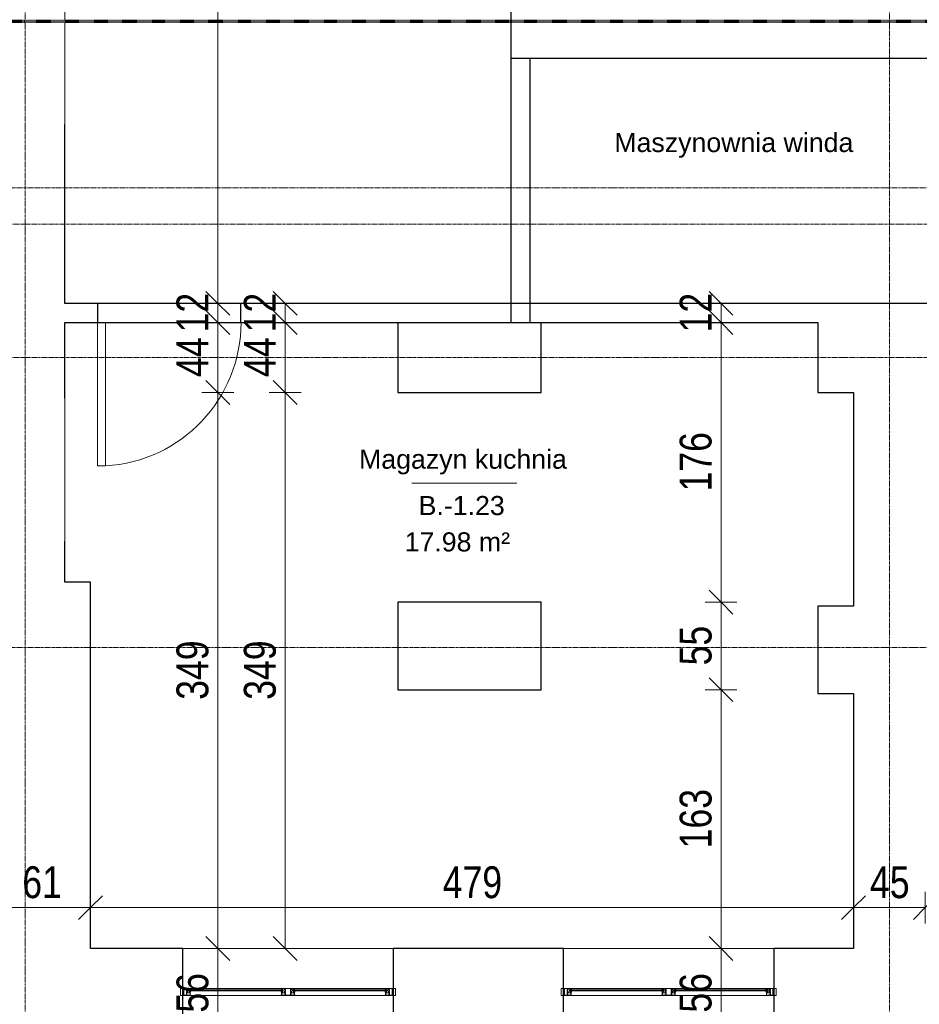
# Model space of a CAD drawing. Header units: millimetres. Extents: x -56641 to 6003, y -24465 to 16563.
# Tile 47 of 79: x -29867 to -24221, y -13434 to -7254. Entities that reach past the tile are written whole.
import ezdxf

# ---------------------------------------------------------------- set-up
doc = ezdxf.new("R2010")
doc.units = ezdxf.units.MM
doc.linetypes.add('Kreska', pattern=[6.35, 3.175, -3.175])
doc.linetypes.add('Linia siatki', pattern=[22.225, 12.7, -3.175, 3.175, -3.175])
for name, color, linetype, lineweight in [('A-ANNO-DIMS', 7, 'Continuous', 5), ('A-ANNO-DIMS-100', 7, 'Continuous', 5), ('A-AREA-IDEN', 7, 'Continuous', 5), ('A-DETL-GENF', 7, 'Continuous', 5), ('A-DOOR', 7, 'Continuous', 5), ('A-GLAZ', 7, 'Continuous', 5), ('A-WALL', 7, 'Continuous', 5), ('G-ANNO-SYMB', 7, 'Continuous', 5), ('G-IMPT', 7, 'Continuous', 5), ('S-GRID', 7, 'Continuous', 5)]:
    doc.layers.add(name, color=color, linetype=linetype, lineweight=lineweight)
doc.styles.add('Arial_2', font='arial.ttf', dxfattribs={"width": 0.8, "height": 200})
doc.styles.add('Arial_3', font='arial.ttf', dxfattribs={"height": 120})
doc.dimstyles.new('REVIT_standard', dxfattribs={"dimscale": 304.8, "dimtxt": 204.05188, "dimasz": 0.492126, "dimexe": 0.328084, "dimexo": 0.0625, "dimgap": 0, "dimtad": 1, "dimdec": 0, "dimlfac": 0.1, "dimzin": 0, "dimdsep": 46, "dimtxsty": 'Arial_2', "dimblk1": 'OBLIQUE', "dimblk2": 'OBLIQUE', "dimsah": 1, "dimcen": 0.09, "dimazin": 0, "dimtfac": 1, "dimtdec": 4, "dimtix": 1, "dimtmove": 0, "dimatfit": 3, "dimfxl": 0.328084, "dimfxlon": 1, "dimtvp": 1, "dimtolj": 1, "dimtzin": 0, "dimarcsym": 2})

# ---------------------------------------------------------------- blocks, each defined once
blk = doc.blocks.new('Aluprof_MB-45_I_Alu_Window-FIX-4-panel_ENG_R-00495 - 1230 x 1486-1784574-RZUT PIWNICY')
at = {"layer": 'A-DETL-GENF'}
for p, q in [((-43.5, 30), (-610, 30)), ((-610, 21), (-43.5, 21)), ((-610, 15), (-43.5, 15)), ((610, 30), (43.5, 30)), ((43.5, 21), (610, 21)), ((43.5, 15), (610, 15)), ((-38.7, -15), (-613.3, -15)), ((613.2, -15), (11.1, -15))]:
    blk.add_line(p, q, dxfattribs=at)
at = {"layer": 'A-GLAZ', "color": 55, "true_color": 0xafaf3c}
for p, q in [((-675, 30), (-660, 30)), ((-675, -15), (-675, 30)), ((-660, 30), (-660, -15)), ((675, 30), (660, 30)), ((660, 30), (660, -15)), ((675, -15), (675, 30)), ((-660, -15), (-675, -15)), ((660, -15), (675, -15))]:
    blk.add_line(p, q, dxfattribs=at)
at = {"layer": 'G-IMPT'}
for p, q in [((-622.7, 15), (-622.4, 15)), ((-613.2, 11.4), (-615.1, 11.4)), ((-613, 6.6), (-612.9, 8.3)), ((-611.9, 6.4), (-612.8, 6.4)), ((-612.6, 12.3), (-612.7, 11.8)), ((-612.4, 15), (-610.9, 15)), ((-609.9, 13.3), (-611.1, 7.1)), ((-43.6, 13.3), (-42.4, 7.1)), ((-41.1, 15), (-42.6, 15)), ((-41.6, 6.4), (-40.7, 6.4)), ((-40.9, 12.3), (-40.8, 11.8)), ((-40.5, 6.6), (-40.6, 8.3)), ((-40.3, 11.4), (-38.4, 11.4)), ((-30.8, 15), (-31.1, 15)), ((30.8, 15), (31.1, 15)), ((40.3, 11.4), (38.4, 11.4)), ((40.5, 6.6), (40.6, 8.3)), ((41.6, 6.4), (40.7, 6.4)), ((40.9, 12.3), (40.8, 11.8)), ((41.1, 15), (42.6, 15)), ((43.6, 13.3), (42.4, 7.1)), ((609.9, 13.3), (611.1, 7.1)), ((612.4, 15), (610.9, 15)), ((611.9, 6.4), (612.8, 6.4)), ((612.6, 12.3), (612.7, 11.8)), ((613, 6.6), (612.9, 8.3)), ((613.2, 11.4), (615.1, 11.4)), ((622.7, 15), (622.4, 15))]:
    blk.add_line(p, q, dxfattribs=at)
at = {"layer": 'G-IMPT', "flags": 128}
for points in [[(-610, 29.5), (-610.5, 30), (-660, 30), (-660, 26.4), (-658.5, 26), (-658, 26), (-658, 28), (-655, 28), (-655, 18.3), (-654.8, 18.1), (-655, 17.9), (-655, 10), (-658, 10), (-658, 12), (-658.5, 12), (-660, 11.6), (-660, 3.4), (-658.5, 3), (-658, 3), (-658, 5), (-655, 5), (-655, -3.8), (-654.8, -4), (-655, -4.2), (-655, -13), (-658, -13), (-658, -11), (-658.5, -11), (-660, -11.4), (-660, -15), (-631, -15), (-631, -11.4), (-632.5, -11), (-633, -11), (-633, -13), (-636, -13), (-636, -4.2), (-636.2, -4), (-636, -3.8), (-636, 5), (-633, 5), (-633, 3), (-632.5, 3), (-631, 3.4), (-631, 14.1), (-631.2, 14.3), (-632, 14.3), (-632.2, 14.1), (-632.2, 12.8), (-636, 12.8), (-636, 17.9), (-636.2, 18.1), (-636, 18.3), (-636, 23.3), (-632.2, 23.3), (-632.2, 22), (-632, 21.8), (-631.2, 21.8), (-631, 22), (-631, 24.5), (-631.2, 24.7), (-634.5, 24.7), (-634.5, 26), (-636, 26), (-636, 28.4), (-620, 28.4), (-620, 26), (-621.5, 26), (-621.5, 25), (-618, 25), (-617, 26), (-618.5, 26), (-618.5, 28.5), (-611.5, 28.5), (-611.5, 26), (-613, 26), (-612, 25), (-610, 25)], [(-637.6, 11.8), (-637.1, 11.3), (-632.5, 11.3), (-632.5, 6.5), (-637.1, 6.5), (-637.6, 6), (-637.6, -13.4), (-653.4, -13.4), (-653.4, 6), (-653.9, 6.5), (-658.5, 6.5), (-658.5, 8.5), (-653.9, 8.5), (-653.4, 9), (-653.4, 28.4), (-637.6, 28.4)], [(-633.2, -10.8), (-633.3, -11.2), (-633.9, -11.4), (-635, -10.7), (-634.7, -9.8), (-629.8, -9.8), (-629.8, -13.1), (-629.3, -13.6), (-615.4, -13.6), (-614.4, -12.6), (-614.4, 1.3), (-614.9, 1.8), (-632.2, 1.8), (-635.1, 1.8), (-635.5, 2.7), (-633.6, 4.5), (-633.2, 4.4), (-633.2, 2.8), (-631, 2.8), (-614.8, 2.8), (-614.3, 3.3), (-614.3, 5.5), (-615.5, 5.5), (-620.6, 7.4), (-621, 7.9), (-620.9, 8.3), (-620.2, 8.5), (-615.3, 6.7), (-614.5, 6.7), (-614.8, 8.5), (-613.5, 8.5), (-613, 8), (-613, -14.7), (-613.3, -15), (-631, -15), (-631, -10.8)], [(-616.3, 21.1), (-617.9, 21.1), (-618.7, 21), (-620, 21), (-620.3, 21.3), (-620, 24.7), (-619.7, 25), (-610.3, 25), (-610, 24.7), (-609.7, 21.3), (-610, 21), (-611.3, 21), (-612.1, 21.1), (-613.7, 21.1), (-614.4, 21), (-615.6, 21)], [(-37.2, 21.1), (-35.6, 21.1), (-34.8, 21), (-33.5, 21), (-33.2, 21.3), (-33.5, 24.7), (-33.8, 25), (-43.2, 25), (-43.5, 24.7), (-43.8, 21.3), (-43.5, 21), (-42.2, 21), (-41.4, 21.1), (-39.8, 21.1), (-39.1, 21), (-37.9, 21)], [(43, 30), (43.5, 29.5), (43.5, 25), (41.5, 25), (40.5, 26), (42, 26), (42, 28.5), (35, 28.5), (35, 26), (36.5, 26), (35.5, 25), (32, 25), (32, 26), (33.5, 26), (33.5, 28.2), (17.5, 28.2), (17.5, 26), (19, 26), (19, 24.7), (22.3, 24.7), (22.5, 24.5), (22.5, 22), (22.3, 21.8), (21.5, 21.8), (21.3, 22), (21.3, 23.3), (17.4, 23.3), (17.4, 18.3), (17.2, 18.1), (17.4, 17.9), (17.4, 12.8), (21.3, 12.8), (21.3, 14.1), (21.5, 14.3), (22.3, 14.3), (22.5, 14.1), (22.5, 3.4), (21, 3), (20.5, 3), (20.5, 5), (17.5, 5), (17.5, -3.8), (17.3, -4), (17.5, -4.2), (17.5, -13), (20.5, -13), (20.5, -11), (21, -11), (22.5, -11.4), (22.5, -15), (-22.5, -15), (-22.5, -11.4), (-21, -11), (-20.5, -11), (-20.5, -13), (-17.5, -13), (-17.5, -4.2), (-17.3, -4), (-17.5, -3.8), (-17.5, 5), (-20.5, 5), (-20.5, 3), (-21, 3), (-22.5, 3.4), (-22.5, 14.1), (-22.3, 14.3), (-21.5, 14.3), (-21.3, 14.1), (-21.3, 12.8), (-17.4, 12.8), (-17.4, 17.9), (-17.2, 18.1), (-17.4, 18.3), (-17.4, 23.3), (-21.3, 23.3), (-21.3, 22), (-21.5, 21.8), (-22.3, 21.8), (-22.5, 22), (-22.5, 24.5), (-22.3, 24.7), (-19, 24.7), (-19, 26), (-17.5, 26), (-17.5, 28.4), (-33.5, 28.4), (-33.5, 26), (-32, 26), (-32, 25), (-35.5, 25), (-36.5, 26), (-35, 26), (-35, 28.5), (-42, 28.5), (-42, 26), (-40.5, 26), (-41.5, 25), (-43.5, 25), (-43.5, 29.5), (-43, 30)], [(-20.3, -10.8), (-20.2, -11.2), (-19.6, -11.4), (-18.5, -10.7), (-18.8, -9.8), (-23.7, -9.8), (-23.7, -13.1), (-24.2, -13.6), (-38.1, -13.6), (-39.1, -12.6), (-39.1, 1.3), (-38.6, 1.8), (-21.3, 1.8), (-18.4, 1.8), (-18, 2.7), (-19.9, 4.5), (-20.3, 4.4), (-20.3, 2.8), (-22.5, 2.8), (-38.7, 2.8), (-39.2, 3.3), (-39.2, 5.5), (-38, 5.5), (-32.9, 7.4), (-32.5, 7.9), (-32.6, 8.3), (-33.3, 8.5), (-38.2, 6.7), (-39, 6.7), (-38.7, 8.5), (-40, 8.5), (-40.5, 8), (-40.5, -14.7), (-40.3, -15), (-22.5, -15), (-22.5, -10.8)], [(-15.7, 28.2), (15.7, 28.2), (15.7, 11.5), (16.2, 11), (20.7, 11), (20.7, 6.8), (16.2, 6.8), (15.7, 6.3), (15.7, -13.2), (-15.7, -13.2), (-15.7, 6.3), (-16.2, 6.8), (-20.7, 6.8), (-20.7, 11), (-16.2, 11), (-15.7, 11.5)], [(20.3, -10.8), (20.2, -11.2), (19.6, -11.4), (18.5, -10.7), (18.8, -9.8), (23.7, -9.8), (23.7, -13.1), (24.2, -13.6), (38.1, -13.6), (39.1, -12.6), (39.1, 1.3), (38.6, 1.8), (21.3, 1.8), (18.4, 1.8), (18, 2.7), (19.9, 4.5), (20.3, 4.4), (20.3, 2.8), (22.5, 2.8), (38.7, 2.8), (39.2, 3.3), (39.2, 5.5), (38, 5.5), (32.9, 7.4), (32.5, 7.9), (32.6, 8.3), (33.3, 8.5), (38.2, 6.7), (39, 6.7), (38.7, 8.5), (40, 8.5), (40.5, 8), (40.5, -14.7), (40.2, -15), (22.5, -15), (22.5, -10.8)], [(37.2, 21.1), (35.6, 21.1), (34.8, 21), (33.5, 21), (33.2, 21.3), (33.5, 24.7), (33.8, 25), (43.2, 25), (43.5, 24.7), (43.8, 21.3), (43.5, 21), (42.2, 21), (41.4, 21.1), (39.8, 21.1), (39.1, 21), (37.9, 21)], [(616.3, 21.1), (617.9, 21.1), (618.7, 21), (620, 21), (620.3, 21.3), (620, 24.7), (619.7, 25), (610.3, 25), (610, 24.7), (609.7, 21.3), (610, 21), (611.3, 21), (612.1, 21.1), (613.7, 21.1), (614.4, 21), (615.6, 21)], [(610, 29.5), (610.5, 30), (660, 30), (660, 26.4), (658.5, 26), (658, 26), (658, 28), (655, 28), (655, 18.3), (654.8, 18.1), (655, 17.9), (655, 10), (658, 10), (658, 12), (658.5, 12), (660, 11.6), (660, 3.4), (658.5, 3), (658, 3), (658, 5), (655, 5), (655, -3.8), (654.8, -4), (655, -4.2), (655, -13), (658, -13), (658, -11), (658.5, -11), (660, -11.4), (660, -15), (631, -15), (631, -11.4), (632.5, -11), (633, -11), (633, -13), (636, -13), (636, -4.2), (636.2, -4), (636, -3.8), (636, 5), (633, 5), (633, 3), (632.5, 3), (631, 3.4), (631, 14.1), (631.2, 14.3), (632, 14.3), (632.2, 14.1), (632.2, 12.8), (636, 12.8), (636, 17.9), (636.2, 18.1), (636, 18.3), (636, 23.3), (632.2, 23.3), (632.2, 22), (632, 21.8), (631.2, 21.8), (631, 22), (631, 24.5), (631.2, 24.7), (634.5, 24.7), (634.5, 26), (636, 26), (636, 28.4), (620, 28.4), (620, 26), (621.5, 26), (621.5, 25), (618, 25), (617, 26), (618.5, 26), (618.5, 28.5), (611.5, 28.5), (611.5, 26), (613, 26), (612, 25), (610, 25)], [(633.2, -10.8), (633.3, -11.2), (633.9, -11.4), (635, -10.7), (634.7, -9.8), (629.8, -9.8), (629.8, -13.1), (629.3, -13.6), (615.4, -13.6), (614.4, -12.6), (614.4, 1.3), (614.9, 1.8), (632.2, 1.8), (635.1, 1.8), (635.5, 2.7), (633.6, 4.5), (633.2, 4.4), (633.2, 2.8), (631, 2.8), (614.8, 2.8), (614.3, 3.3), (614.3, 5.5), (615.5, 5.5), (620.6, 7.4), (621, 7.9), (620.9, 8.3), (620.2, 8.5), (615.3, 6.7), (614.5, 6.7), (614.8, 8.5), (613.5, 8.5), (613, 8), (613, -14.7), (613.2, -15), (631, -15), (631, -10.8)], [(637.6, 11.8), (637.1, 11.3), (632.5, 11.3), (632.5, 6.5), (637.1, 6.5), (637.6, 6), (637.6, -13.4), (653.4, -13.4), (653.4, 6), (653.9, 6.5), (658.5, 6.5), (658.5, 8.5), (653.9, 8.5), (653.4, 9), (653.4, 28.4), (637.6, 28.4)]]:
    blk.add_lwpolyline(points, close=True, dxfattribs=at)
for points in [[(-564, 21), (-624, 21), (-624, 15), (-564, 15)], [(-617, 25), (-617, 26), (-617.5, 26), (-617.5, 26.5), (-617.3, 26.9), (-616.5, 28), (-613.5, 28), (-612.7, 26.9), (-612.5, 26.5), (-612.5, 26), (-613, 26), (-613, 25)], [(-613.1, 8.5), (-615.2, 8.5), (-615.4, 7.7)], [(-89.5, 21), (-29.5, 21), (-29.5, 15), (-89.5, 15)], [(-36.5, 25), (-36.5, 26), (-36, 26), (-36, 26.5), (-36.2, 26.9), (-37, 28), (-40, 28), (-40.8, 26.9), (-41, 26.5), (-41, 26), (-40.5, 26), (-40.5, 25)], [(-40.4, 8.5), (-38.3, 8.5), (-38.1, 7.7)], [(89.5, 21), (29.5, 21), (29.5, 15), (89.5, 15)], [(36.5, 25), (36.5, 26), (36, 26), (36, 26.5), (36.2, 26.9), (37, 28), (40, 28), (40.8, 26.9), (41, 26.5), (41, 26), (40.5, 26), (40.5, 25)], [(40.4, 8.5), (38.3, 8.5), (38.1, 7.7)], [(564, 21), (624, 21), (624, 15), (564, 15)], [(617, 25), (617, 26), (617.5, 26), (617.5, 26.5), (617.3, 26.9), (616.5, 28), (613.5, 28), (612.7, 26.9), (612.5, 26.5), (612.5, 26), (613, 26), (613, 25)], [(613.1, 8.5), (615.2, 8.5), (615.4, 7.7)]]:
    blk.add_lwpolyline(points, dxfattribs=at)
at = {"layer": 'G-IMPT'}
for centre in [(-615, 26.3), (-38.5, 26.3), (38.5, 26.3), (615, 26.3)]:
    blk.add_circle(centre, 1, dxfattribs=at)
for centre, radius, start, end in [((-622.8, 14.2), 0.82, 88.33093, 254.19358), ((-626.2, 3), 10.9, 24.19058, 72.93094), ((-623, 7.9), 7.1, 38.40868, 84.72539), ((-617, 12.7), 0.57, 216.65409, 311.4905), ((-612.3, 10.2), 4.82, 91.8339, 154.52196), ((-615.9, 7.8), 0.5, 224.78238, 345), ((-612.3, 11), 3.53, 72.08194, 164.27363), ((-615.1, 12), 0.606, 180.93869, 274.75771), ((-613.4, 12), 0.711, 284.27239, 341.44843), ((-613.1, 8.3), 0.2, 355, 90), ((-612.8, 6.6), 0.2, 175, 270), ((-611.2, 12), 1.38, 95.87146, 168.09123), ((-611.9, 7.2), 0.8, 270, 355.72082), ((-611.4, 13.9), 0.492, 278.45107, 68.44385), ((-611, 13.8), 1.19, 335.9195, 86.10212), ((-42.5, 13.8), 1.19, 93.89788, 204.0805), ((-42.1, 13.9), 0.492, 111.55615, 261.54893), ((-41.6, 7.2), 0.8, 184.27918, 270), ((-41.2, 11), 3.53, 15.72637, 107.91806), ((-42.3, 12), 1.38, 11.90877, 84.12854), ((-41.2, 10.2), 4.82, 25.47804, 88.1661), ((-40.1, 12), 0.711, 198.55157, 255.72761), ((-40.7, 6.6), 0.2, 270, 5), ((-40.4, 8.3), 0.2, 90, 185), ((-38.4, 12), 0.606, 265.24229, 359.06131), ((-37.6, 7.8), 0.5, 195, 315.21762), ((-27.3, 3), 10.9, 107.06906, 155.80942), ((-36.5, 12.7), 0.57, 228.5095, 323.34591), ((-30.5, 7.9), 7.1, 95.27461, 141.59132), ((-30.7, 14.2), 0.82, 285.80642, 91.66907), ((30.7, 14.2), 0.82, 88.33093, 254.19358), ((27.3, 3), 10.9, 24.19058, 72.93094), ((30.5, 7.9), 7.1, 38.40868, 84.72539), ((36.5, 12.7), 0.57, 216.65409, 311.4905), ((41.2, 10.2), 4.82, 91.8339, 154.52196), ((37.6, 7.8), 0.5, 224.78238, 345), ((41.2, 11), 3.53, 72.08194, 164.27363), ((38.4, 12), 0.606, 180.93869, 274.75771), ((40.1, 12), 0.711, 284.27239, 341.44843), ((40.4, 8.3), 0.2, 355, 90), ((40.7, 6.6), 0.2, 175, 270), ((42.3, 12), 1.38, 95.87146, 168.09123), ((41.6, 7.2), 0.8, 270, 355.72082), ((42.1, 13.9), 0.492, 278.45107, 68.44385), ((42.5, 13.8), 1.19, 335.9195, 86.10212), ((611, 13.8), 1.19, 93.89788, 204.0805), ((611.4, 13.9), 0.492, 111.55615, 261.54893), ((611.9, 7.2), 0.8, 184.27918, 270), ((612.3, 11), 3.53, 15.72637, 107.91806), ((611.2, 12), 1.38, 11.90877, 84.12854), ((612.3, 10.2), 4.82, 25.47804, 88.1661), ((613.4, 12), 0.711, 198.55157, 255.72761), ((612.8, 6.6), 0.2, 270, 5), ((613.1, 8.3), 0.2, 90, 185), ((615.1, 12), 0.606, 265.24229, 359.06131), ((615.9, 7.8), 0.5, 195, 315.21762), ((626.2, 3), 10.9, 107.06906, 155.80942), ((617, 12.7), 0.57, 228.5095, 323.34591), ((623, 7.9), 7.1, 95.27461, 141.59132), ((622.8, 14.2), 0.82, 285.80642, 91.66907)]:
    blk.add_arc(centre, radius, start, end, dxfattribs=at)
blk = doc.blocks.new('DIMBLOCK30-RZUT PIWNICY')
at = {"layer": 'A-ANNO-DIMS-100', "color": 250, "true_color": 0x303030, "transparency": 16777216}
for p, q in [((-30033.4, -12827.6), (-30033.4, -12727.6)), ((-29423.4, -12827.6), (-29423.4, -12727.6)), ((-30033.4, -12827.6), (-29958.4, -12752.6)), ((-29423.4, -12827.6), (-29348.4, -12752.6)), ((-30033.4, -12827.6), (-30108.4, -12902.6)), ((-30033.4, -12827.6), (-29423.4, -12827.6)), ((-30033.4, -12827.6), (-30033.4, -12927.6)), ((-29423.4, -12827.6), (-29498.4, -12902.6)), ((-29423.4, -12827.6), (-29423.4, -12927.6))]:
    blk.add_line(p, q, dxfattribs=at)
at = {"layer": 'A-ANNO-DIMS-100', "color": 0, "transparency": 16777216, "insert": (-29850.8, -12568), "char_height": 200, "width": 293.835, "attachment_point": 1, "line_spacing_factor": 0.941778, "style": 'Arial_2'}
blk.add_mtext('61', dxfattribs=at)
blk = doc.blocks.new('_Oblique')
at = {"color": 0, "linetype": 'ByBlock', "lineweight": -2}
blk.add_line((-0.5, -0.5), (0.5, 0.5), dxfattribs=at)
blk = doc.blocks.new('DIMBLOCK31-RZUT PIWNICY')
at = {"layer": 'A-ANNO-DIMS-100', "color": 250, "true_color": 0x303030, "transparency": 16777216}
for p, q in [((-29423.4, -12827.6), (-29423.4, -12727.6)), ((-24633.4, -12827.6), (-24633.4, -12727.6)), ((-29423.4, -12827.6), (-29348.4, -12752.6)), ((-24633.4, -12827.6), (-24558.4, -12752.6)), ((-29423.4, -12827.6), (-29498.4, -12902.6)), ((-29423.4, -12827.6), (-24633.4, -12827.6)), ((-29423.4, -12827.6), (-29423.4, -12927.6)), ((-24633.4, -12827.6), (-24708.4, -12902.6)), ((-24633.4, -12827.6), (-24633.4, -12927.6))]:
    blk.add_line(p, q, dxfattribs=at)
at = {"layer": 'A-ANNO-DIMS-100', "color": 0, "transparency": 16777216, "insert": (-27212.1, -12568), "char_height": 200, "width": 440.752, "attachment_point": 1, "line_spacing_factor": 0.941778, "style": 'Arial_2'}
blk.add_mtext('479', dxfattribs=at)
blk = doc.blocks.new('DIMBLOCK32-RZUT PIWNICY')
at = {"layer": 'A-ANNO-DIMS-100', "color": 250, "true_color": 0x303030, "transparency": 16777216}
for p, q in [((-24633.4, -12827.6), (-24633.4, -12727.6)), ((-24183.4, -12827.6), (-24183.4, -12727.6)), ((-24633.4, -12827.6), (-24558.4, -12752.6)), ((-24183.4, -12827.6), (-24108.4, -12752.6)), ((-24633.4, -12827.6), (-24708.4, -12902.6)), ((-24633.4, -12827.6), (-24183.4, -12827.6)), ((-24633.4, -12827.6), (-24633.4, -12927.6)), ((-24183.4, -12827.6), (-24258.4, -12902.6)), ((-24183.4, -12827.6), (-24183.4, -12927.6))]:
    blk.add_line(p, q, dxfattribs=at)
at = {"layer": 'A-ANNO-DIMS-100', "color": 0, "transparency": 16777216, "insert": (-24530.8, -12568), "char_height": 200, "width": 293.835, "attachment_point": 1, "line_spacing_factor": 0.941778, "style": 'Arial_2'}
blk.add_mtext('45', dxfattribs=at)
blk = doc.blocks.new('DIMBLOCK50-RZUT PIWNICY')
at = {"layer": 'A-ANNO-DIMS-100', "color": 250, "true_color": 0x303030, "transparency": 16777216}
for p, q in [((-28623.5, -3864.4), (-28698.5, -3789.4)), ((-28623.5, -3864.4), (-28723.5, -3864.4)), ((-28623.5, -3864.4), (-28623.5, -9034.4)), ((-28623.5, -3864.4), (-28548.5, -3939.4)), ((-28623.5, -3864.4), (-28523.5, -3864.4)), ((-28623.5, -9034.4), (-28698.5, -8959.4)), ((-28623.5, -9034.4), (-28723.5, -9034.4)), ((-28623.5, -9034.4), (-28548.5, -9109.4)), ((-28623.5, -9034.4), (-28523.5, -9034.4))]:
    blk.add_line(p, q, dxfattribs=at)
at = {"layer": 'A-ANNO-DIMS-100', "color": 0, "transparency": 16777216, "insert": (-28883.1, -6633.1), "char_height": 200, "width": 440.752, "attachment_point": 1, "rotation": 90, "line_spacing_factor": 0.941778, "style": 'Arial_2'}
blk.add_mtext('517', dxfattribs=at)
blk = doc.blocks.new('DIMBLOCK51-RZUT PIWNICY')
at = {"layer": 'A-ANNO-DIMS-100', "color": 250, "true_color": 0x303030, "transparency": 16777216}
for p, q in [((-28623.5, -9034.4), (-28698.5, -8959.4)), ((-28623.5, -9034.4), (-28723.5, -9034.4)), ((-28623.5, -9154.4), (-28698.5, -9079.4)), ((-28623.5, -9034.4), (-28623.5, -9154.4)), ((-28623.5, -9034.4), (-28548.5, -9109.4)), ((-28623.5, -9034.4), (-28523.5, -9034.4)), ((-28623.5, -9154.4), (-28723.5, -9154.4)), ((-28623.5, -9154.4), (-28548.5, -9229.4)), ((-28623.5, -9154.4), (-28523.5, -9154.4))]:
    blk.add_line(p, q, dxfattribs=at)
at = {"layer": 'A-ANNO-DIMS-100', "color": 0, "transparency": 16777216, "insert": (-28883.1, -9216.8), "char_height": 200, "width": 293.835, "attachment_point": 1, "rotation": 90, "line_spacing_factor": 0.941778, "style": 'Arial_2'}
blk.add_mtext('12', dxfattribs=at)
blk = doc.blocks.new('DIMBLOCK52-RZUT PIWNICY')
at = {"layer": 'A-ANNO-DIMS-100', "color": 250, "true_color": 0x303030, "transparency": 16777216}
for p, q in [((-28623.5, -9154.4), (-28698.5, -9079.4)), ((-28623.5, -9154.4), (-28723.5, -9154.4)), ((-28623.5, -9154.4), (-28623.5, -9594.4)), ((-28623.5, -9154.4), (-28548.5, -9229.4)), ((-28623.5, -9154.4), (-28523.5, -9154.4)), ((-28623.5, -9594.4), (-28698.5, -9519.4)), ((-28623.5, -9594.4), (-28723.5, -9594.4)), ((-28623.5, -9594.4), (-28548.5, -9669.4)), ((-28623.5, -9594.4), (-28523.5, -9594.4))]:
    blk.add_line(p, q, dxfattribs=at)
at = {"layer": 'A-ANNO-DIMS-100', "color": 0, "transparency": 16777216, "insert": (-28883.1, -9496.8), "char_height": 200, "width": 293.835, "attachment_point": 1, "rotation": 90, "line_spacing_factor": 0.941778, "style": 'Arial_2'}
blk.add_mtext('44', dxfattribs=at)
blk = doc.blocks.new('DIMBLOCK53-RZUT PIWNICY')
at = {"layer": 'A-ANNO-DIMS-100', "color": 250, "true_color": 0x303030, "transparency": 16777216}
for p, q in [((-28623.5, -9594.4), (-28698.5, -9519.4)), ((-28623.5, -9594.4), (-28723.5, -9594.4)), ((-28623.5, -9594.4), (-28623.5, -13084.4)), ((-28623.5, -9594.4), (-28548.5, -9669.4)), ((-28623.5, -9594.4), (-28523.5, -9594.4)), ((-28623.5, -13084.4), (-28698.5, -13009.4)), ((-28623.5, -13084.4), (-28723.5, -13084.4)), ((-28623.5, -13084.4), (-28548.5, -13159.4)), ((-28623.5, -13084.4), (-28523.5, -13084.4))]:
    blk.add_line(p, q, dxfattribs=at)
at = {"layer": 'A-ANNO-DIMS-100', "color": 0, "transparency": 16777216, "insert": (-28883.1, -11523.1), "char_height": 200, "width": 440.752, "attachment_point": 1, "rotation": 90, "line_spacing_factor": 0.941778, "style": 'Arial_2'}
blk.add_mtext('349', dxfattribs=at)
blk = doc.blocks.new('DIMBLOCK54-RZUT PIWNICY')
at = {"layer": 'A-ANNO-DIMS-100', "color": 250, "true_color": 0x303030, "transparency": 16777216}
for p, q in [((-28623.5, -13084.4), (-28698.5, -13009.4)), ((-28623.5, -13084.4), (-28723.5, -13084.4)), ((-28623.5, -13084.4), (-28623.5, -13644.4)), ((-28623.5, -13084.4), (-28548.5, -13159.4)), ((-28623.5, -13084.4), (-28523.5, -13084.4)), ((-28623.5, -13644.4), (-28698.5, -13569.4)), ((-28623.5, -13644.4), (-28723.5, -13644.4)), ((-28623.5, -13644.4), (-28548.5, -13719.4)), ((-28623.5, -13644.4), (-28523.5, -13644.4))]:
    blk.add_line(p, q, dxfattribs=at)
at = {"layer": 'A-ANNO-DIMS-100', "color": 0, "transparency": 16777216, "insert": (-28883.1, -13486.8), "char_height": 200, "width": 293.835, "attachment_point": 1, "rotation": 90, "line_spacing_factor": 0.941778, "style": 'Arial_2'}
blk.add_mtext('56', dxfattribs=at)
blk = doc.blocks.new('DIMBLOCK110-RZUT PIWNICY')
at = {"layer": 'A-ANNO-DIMS-100', "color": 250, "true_color": 0x303030, "transparency": 16777216}
for p, q in [((-25465.4, -13084.4), (-25540.4, -13009.4)), ((-25465.4, -13084.4), (-25565.4, -13084.4)), ((-25465.4, -13644.4), (-25465.4, -13084.4)), ((-25465.4, -13084.4), (-25390.4, -13159.4)), ((-25465.4, -13084.4), (-25365.4, -13084.4)), ((-25465.4, -13644.4), (-25540.4, -13569.4)), ((-25465.4, -13644.4), (-25565.4, -13644.4)), ((-25465.4, -13644.4), (-25390.4, -13719.4)), ((-25465.4, -13644.4), (-25365.4, -13644.4))]:
    blk.add_line(p, q, dxfattribs=at)
at = {"layer": 'A-ANNO-DIMS-100', "color": 0, "transparency": 16777216, "insert": (-25725.1, -13486.8), "char_height": 200, "width": 293.835, "attachment_point": 1, "rotation": 90, "line_spacing_factor": 0.941778, "style": 'Arial_2'}
blk.add_mtext('56', dxfattribs=at)
blk = doc.blocks.new('DIMBLOCK111-RZUT PIWNICY')
at = {"layer": 'A-ANNO-DIMS-100', "color": 250, "true_color": 0x303030, "transparency": 16777216}
for p, q in [((-25465.4, -11459.4), (-25540.4, -11384.4)), ((-25465.4, -11459.4), (-25565.4, -11459.4)), ((-25465.4, -13084.4), (-25465.4, -11459.4)), ((-25465.4, -11459.4), (-25390.4, -11534.4)), ((-25465.4, -11459.4), (-25365.4, -11459.4)), ((-25465.4, -13084.4), (-25540.4, -13009.4)), ((-25465.4, -13084.4), (-25565.4, -13084.4)), ((-25465.4, -13084.4), (-25390.4, -13159.4)), ((-25465.4, -13084.4), (-25365.4, -13084.4))]:
    blk.add_line(p, q, dxfattribs=at)
at = {"layer": 'A-ANNO-DIMS-100', "color": 0, "transparency": 16777216, "insert": (-25725.1, -12455.6), "char_height": 200, "width": 440.752, "attachment_point": 1, "rotation": 90, "line_spacing_factor": 0.941778, "style": 'Arial_2'}
blk.add_mtext('163', dxfattribs=at)
blk = doc.blocks.new('DIMBLOCK112-RZUT PIWNICY')
at = {"layer": 'A-ANNO-DIMS-100', "color": 250, "true_color": 0x303030, "transparency": 16777216}
for p, q in [((-25465.4, -10909.4), (-25540.4, -10834.4)), ((-25465.4, -10909.4), (-25565.4, -10909.4)), ((-25465.4, -11459.4), (-25465.4, -10909.4)), ((-25465.4, -10909.4), (-25390.4, -10984.4)), ((-25465.4, -10909.4), (-25365.4, -10909.4)), ((-25465.4, -11459.4), (-25540.4, -11384.4)), ((-25465.4, -11459.4), (-25565.4, -11459.4)), ((-25465.4, -11459.4), (-25390.4, -11534.4)), ((-25465.4, -11459.4), (-25365.4, -11459.4))]:
    blk.add_line(p, q, dxfattribs=at)
at = {"layer": 'A-ANNO-DIMS-100', "color": 0, "transparency": 16777216, "insert": (-25725.1, -11306.8), "char_height": 200, "width": 293.835, "attachment_point": 1, "rotation": 90, "line_spacing_factor": 0.941778, "style": 'Arial_2'}
blk.add_mtext('55', dxfattribs=at)
blk = doc.blocks.new('DIMBLOCK113-RZUT PIWNICY')
at = {"layer": 'A-ANNO-DIMS-100', "color": 250, "true_color": 0x303030, "transparency": 16777216}
for p, q in [((-25465.4, -9154.4), (-25540.4, -9079.4)), ((-25465.4, -9154.4), (-25565.4, -9154.4)), ((-25465.4, -10909.4), (-25465.4, -9154.4)), ((-25465.4, -9154.4), (-25390.4, -9229.4)), ((-25465.4, -9154.4), (-25365.4, -9154.4)), ((-25465.4, -10909.4), (-25540.4, -10834.4)), ((-25465.4, -10909.4), (-25565.4, -10909.4)), ((-25465.4, -10909.4), (-25390.4, -10984.4)), ((-25465.4, -10909.4), (-25365.4, -10909.4))]:
    blk.add_line(p, q, dxfattribs=at)
at = {"layer": 'A-ANNO-DIMS-100', "color": 0, "transparency": 16777216, "insert": (-25725.1, -10215.6), "char_height": 200, "width": 440.752, "attachment_point": 1, "rotation": 90, "line_spacing_factor": 0.941778, "style": 'Arial_2'}
blk.add_mtext('176', dxfattribs=at)
blk = doc.blocks.new('DIMBLOCK114-RZUT PIWNICY')
at = {"layer": 'A-ANNO-DIMS-100', "color": 250, "true_color": 0x303030, "transparency": 16777216}
for p, q in [((-25465.4, -9034.4), (-25540.4, -8959.4)), ((-25465.4, -9034.4), (-25565.4, -9034.4)), ((-25465.4, -9154.4), (-25540.4, -9079.4)), ((-25465.4, -9154.4), (-25465.4, -9034.4)), ((-25465.4, -9034.4), (-25390.4, -9109.4)), ((-25465.4, -9034.4), (-25365.4, -9034.4)), ((-25465.4, -9154.4), (-25565.4, -9154.4)), ((-25465.4, -9154.4), (-25390.4, -9229.4)), ((-25465.4, -9154.4), (-25365.4, -9154.4))]:
    blk.add_line(p, q, dxfattribs=at)
at = {"layer": 'A-ANNO-DIMS-100', "color": 0, "transparency": 16777216, "insert": (-25725.1, -9216.8), "char_height": 200, "width": 293.835, "attachment_point": 1, "rotation": 90, "line_spacing_factor": 0.941778, "style": 'Arial_2'}
blk.add_mtext('12', dxfattribs=at)
blk = doc.blocks.new('AN_pomieszczenia - Room Tag With Area-359654-RZUT PIWNICY')
at = {"layer": 'A-AREA-IDEN'}
for p in [(-3.295, 0), (3.295, 0)]:
    blk.add_line(p, (0, 0), dxfattribs=at)
blk = doc.blocks.new('DIMBLOCK137-RZUT PIWNICY')
at = {"layer": 'A-ANNO-DIMS-100', "color": 250, "true_color": 0x303030, "transparency": 16777216}
for p, q in [((-28200.5, -9034.4), (-28275.5, -8959.4)), ((-28200.5, -9034.4), (-28300.5, -9034.4)), ((-28200.5, -9154.4), (-28275.5, -9079.4)), ((-28200.5, -9034.4), (-28200.5, -9154.4)), ((-28200.5, -9034.4), (-28125.5, -9109.4)), ((-28200.5, -9034.4), (-28100.5, -9034.4)), ((-28200.5, -9154.4), (-28300.5, -9154.4)), ((-28200.5, -9154.4), (-28125.5, -9229.4)), ((-28200.5, -9154.4), (-28100.5, -9154.4))]:
    blk.add_line(p, q, dxfattribs=at)
at = {"layer": 'A-ANNO-DIMS-100', "color": 0, "transparency": 16777216, "insert": (-28460.2, -9216.8), "char_height": 200, "width": 293.835, "attachment_point": 1, "rotation": 90, "line_spacing_factor": 0.941778, "style": 'Arial_2'}
blk.add_mtext('12', dxfattribs=at)
blk = doc.blocks.new('DIMBLOCK138-RZUT PIWNICY')
at = {"layer": 'A-ANNO-DIMS-100', "color": 250, "true_color": 0x303030, "transparency": 16777216}
for p, q in [((-28200.5, -9154.4), (-28275.5, -9079.4)), ((-28200.5, -9154.4), (-28300.5, -9154.4)), ((-28200.5, -9154.4), (-28200.5, -9594.4)), ((-28200.5, -9154.4), (-28125.5, -9229.4)), ((-28200.5, -9154.4), (-28100.5, -9154.4)), ((-28200.5, -9594.4), (-28275.5, -9519.4)), ((-28200.5, -9594.4), (-28300.5, -9594.4)), ((-28200.5, -9594.4), (-28125.5, -9669.4)), ((-28200.5, -9594.4), (-28100.5, -9594.4))]:
    blk.add_line(p, q, dxfattribs=at)
at = {"layer": 'A-ANNO-DIMS-100', "color": 0, "transparency": 16777216, "insert": (-28460.2, -9496.8), "char_height": 200, "width": 293.835, "attachment_point": 1, "rotation": 90, "line_spacing_factor": 0.941778, "style": 'Arial_2'}
blk.add_mtext('44', dxfattribs=at)
blk = doc.blocks.new('DIMBLOCK139-RZUT PIWNICY')
at = {"layer": 'A-ANNO-DIMS-100', "color": 250, "true_color": 0x303030, "transparency": 16777216}
for p, q in [((-28200.5, -9594.4), (-28275.5, -9519.4)), ((-28200.5, -9594.4), (-28300.5, -9594.4)), ((-28200.5, -9594.4), (-28200.5, -13084.4)), ((-28200.5, -9594.4), (-28125.5, -9669.4)), ((-28200.5, -9594.4), (-28100.5, -9594.4)), ((-28200.5, -13084.4), (-28275.5, -13009.4)), ((-28200.5, -13084.4), (-28300.5, -13084.4)), ((-28200.5, -13084.4), (-28125.5, -13159.4)), ((-28200.5, -13084.4), (-28100.5, -13084.4))]:
    blk.add_line(p, q, dxfattribs=at)
at = {"layer": 'A-ANNO-DIMS-100', "color": 0, "transparency": 16777216, "insert": (-28460.2, -11523.1), "char_height": 200, "width": 440.752, "attachment_point": 1, "rotation": 90, "line_spacing_factor": 0.941778, "style": 'Arial_2'}
blk.add_mtext('349', dxfattribs=at)
blk = doc.blocks.new('M_Jednoskrzydłowe płytowe - 90-1500249-RZUT PIWNICY')
at = {"layer": 'A-DOOR'}
for p, q in [((399, -220), (399, -1120.2)), ((450, -220), (399, -220)), ((450, -220), (450, -1120.2)), ((450, -1120.2), (399, -1120.2))]:
    blk.add_line(p, q, dxfattribs=at)
blk.add_arc((450, -220), 901.7, 180, 266.7576, dxfattribs=at)

msp = doc.modelspace()

# ---------------------------------------------------------------- linework, layer by layer
for p, q in [((-26785.416, -7494.407), (-26785.416, -9154.407)), ((-26665.416, -7494.407), (-26665.416, -9154.407))]:
    msp.add_line(p, q)
at = {"layer": 'A-WALL'}
for p, q in [((-29583.416, -7012.565), (-29583.416, -7912.565)), ((-29583.416, -9629.407), (-29583.416, -10529.407)), ((-28843.416, -13084.407), (-27523.416, -13084.407)), ((-26453.416, -13084.407), (-25133.416, -13084.407))]:
    msp.add_line(p, q, dxfattribs=at)
at = {"layer": 'A-WALL', "lineweight": 25}
for p, q in [((-26785.416, -7004.407), (-26785.416, -7494.407)), ((-26785.416, -7494.407), (-23578.416, -7494.407)), ((-29583.416, -9034.407), (-29583.416, -7912.565)), ((-23683.416, -9034.407), (-29583.416, -9034.407)), ((-29379.696, -9034.407), (-29379.696, -9154.407)), ((-28479.696, -9154.407), (-28479.696, -9034.407)), ((-29583.416, -9629.407), (-29583.416, -9154.407)), ((-29583.416, -9154.407), (-24858.416, -9154.407)), ((-27493.455, -9154.407), (-27493.455, -9594.407)), ((-26593.455, -9594.407), (-26593.455, -9154.407)), ((-24858.416, -9154.407), (-24858.416, -9594.407)), ((-27493.455, -9594.407), (-26593.455, -9594.407)), ((-24858.416, -9594.407), (-24633.416, -9594.407)), ((-24633.416, -9594.407), (-24633.416, -10934.407)), ((-29583.416, -10784.407), (-29583.416, -10529.407)), ((-29423.416, -10784.407), (-29583.416, -10784.407)), ((-29423.416, -13084.407), (-29423.416, -10784.407)), ((-26593.455, -10909.407), (-27493.455, -10909.407)), ((-27493.455, -10909.407), (-27493.455, -11459.407)), ((-26593.455, -11459.407), (-26593.455, -10909.407)), ((-24633.416, -10934.407), (-24858.416, -10934.407)), ((-24858.416, -10934.407), (-24858.416, -11484.407)), ((-27493.455, -11459.407), (-26593.455, -11459.407)), ((-24858.416, -11484.407), (-24633.416, -11484.407)), ((-24633.416, -11484.407), (-24633.416, -13084.407)), ((-28843.416, -13084.407), (-29423.416, -13084.407)), ((-28843.416, -13644.407), (-28843.416, -13084.407)), ((-26453.416, -13084.407), (-27523.416, -13084.407)), ((-27523.416, -13084.407), (-27523.416, -13644.407)), ((-26453.416, -13644.407), (-26453.416, -13084.407)), ((-24633.416, -13084.407), (-25133.416, -13084.407)), ((-25133.416, -13084.407), (-25133.416, -13644.407))]:
    msp.add_line(p, q, dxfattribs=at)
at = {"layer": 'G-ANNO-SYMB', "linetype": 'Kreska', "lineweight": 70}
msp.add_line((-54973.227, -7263.095), (555.435, -7263.095), dxfattribs=at)
at = {"layer": 'S-GRID', "linetype": 'Linia siatki'}
for p, q in [((-29833.416, 10521.572), (-29833.416, -21375.488)), ((-24408.416, 10521.572), (-24408.416, -21375.488)), ((-55866.741, -8309.407), (1287.74, -8309.407)), ((-54596.741, -8536.407), (17.74, -8536.407)), ((-54596.741, -9374.407), (17.74, -9374.407)), ((-55866.741, -11194.407), (1287.74, -11194.407))]:
    msp.add_line(p, q, dxfattribs=at)

# ---------------------------------------------------------------- block references
at = {"layer": 'A-AREA-IDEN', "xscale": 99.99999999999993, "yscale": 99.99999999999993, "zscale": 99.99999999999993}
msp.add_blockref('AN_pomieszczenia - Room Tag With Area-359654-RZUT PIWNICY', (-27075.602, -10163.139), dxfattribs=at)
at = {"layer": 'A-DOOR', "xscale": -1}
msp.add_blockref('M_Jednoskrzydłowe płytowe - 90-1500249-RZUT PIWNICY', (-28929.696, -8934.407), dxfattribs=at)
at = {"layer": 'A-GLAZ', "color": 55, "true_color": 0xafaf3c}
for p in [(-28183.416, -13364.407), (-25793.416, -13364.407)]:
    msp.add_blockref('Aluprof_MB-45_I_Alu_Window-FIX-4-panel_ENG_R-00495 - 1230 x 1486-1784574-RZUT PIWNICY', p, dxfattribs=at)

# ---------------------------------------------------------------- texts
at = {"layer": 'A-AREA-IDEN', "char_height": 120, "attachment_point": 1, "style": 'Arial_3'}
for s, insert, width in [('Maszynownia winda', (-26135.014, -7964.634), 1803.74135), ('Magazyn kuchnia', (-27737.316, -9952.406), 2565.4), ('B.-1.23', (-27363.266, -10243.558), 705.485), ('17.98 m²', (-27451.221, -10471.872), 857.80562)]:
    msp.add_mtext(s, dxfattribs=dict(at, insert=insert, width=width))

# ---------------------------------------------------------------- dimensions: what is measured, and where the dimension line sits
at = {"layer": 'A-ANNO-DIMS', "color": 250, "true_color": 0x303030}
for base, p1, p2, override, picture, middle in [((-28623.476, -9034.407), (-28523.476, -3864.407), (-28523.476, -9034.407), {"dimpost": '<>', "dimfxl": 5170}, 'DIMBLOCK50-RZUT PIWNICY', (-28725.59, -6449.407)), ((-28623.476, -9154.407), (-28523.476, -9034.407), (-28523.476, -9154.407), {"dimpost": '<>', "dimfxl": 120}, 'DIMBLOCK51-RZUT PIWNICY', (-28723.885, -9094.407)), ((-28200.508, -9154.407), (-28100.508, -9034.407), (-28100.508, -9154.407), {"dimpost": '<>', "dimfxl": 120}, 'DIMBLOCK137-RZUT PIWNICY', (-28300.918, -9094.407)), ((-25465.408, -9034.407), (-25565.408, -9154.407), (-25565.408, -9034.407), {"dimpost": '<>', "dimfxl": 120}, 'DIMBLOCK114-RZUT PIWNICY', (-25565.817, -9094.407)), ((-28623.476, -9594.407), (-28523.476, -9154.407), (-28523.476, -9594.407), {"dimpost": '<>', "dimfxl": 440}, 'DIMBLOCK52-RZUT PIWNICY', (-28723.476, -9374.407)), ((-28200.508, -9594.407), (-28100.508, -9154.407), (-28100.508, -9594.407), {"dimpost": '<>', "dimfxl": 440}, 'DIMBLOCK138-RZUT PIWNICY', (-28300.508, -9374.407)), ((-25465.407726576, -9154.40745201), (-25565.407726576, -10909.40745201), (-25565.407726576, -9154.40745201), {"dimpost": '<>', "dimfxl": 1755}, 'DIMBLOCK113-RZUT PIWNICY', (-25567.522324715, -10031.90745201)), ((-28623.476, -13084.407), (-28523.476, -9594.407), (-28523.476, -13084.407), {"dimpost": '<>', "dimfxl": 3490}, 'DIMBLOCK53-RZUT PIWNICY', (-28725.658, -11339.407)), ((-28200.508, -13084.407), (-28100.508, -9594.407), (-28100.508, -13084.407), {"dimpost": '<>', "dimfxl": 3490}, 'DIMBLOCK139-RZUT PIWNICY', (-28302.691, -11339.407)), ((-25465.408, -10909.407), (-25565.408, -11459.407), (-25565.408, -10909.407), {"dimpost": '<>', "dimfxl": 550}, 'DIMBLOCK112-RZUT PIWNICY', (-25567.113, -11184.407)), ((-25465.407726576, -11459.40745201), (-25565.407726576, -13084.40745201), (-25565.407726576, -11459.40745201), {"dimpost": '<>', "dimfxl": 1625}, 'DIMBLOCK111-RZUT PIWNICY', (-25567.59053754, -12271.90745201)), ((-28623.476, -13644.407), (-28523.476, -13084.407), (-28523.476, -13644.407), {"dimpost": '<>', "dimfxl": 560}, 'DIMBLOCK54-RZUT PIWNICY', (-28725.59, -13364.407)), ((-25465.408, -13084.407), (-25565.408, -13644.407), (-25565.408, -13084.407), {"dimpost": '<>', "dimfxl": 560}, 'DIMBLOCK110-RZUT PIWNICY', (-25567.522, -13364.407))]:
    dim = msp.add_linear_dim(base=base, p1=p1, p2=p2, angle=90, dimstyle='REVIT_standard', override=override, dxfattribs=at)
    dim.commit()
    dim.dimension.update_dxf_attribs({"geometry": picture, "text_midpoint": middle})
for base, p1, p2, override, picture, middle in [((-29423.416, -12827.618), (-30033.416, -12727.618), (-29423.416, -12727.618), {"dimpost": '<>', "dimfxl": 610}, 'DIMBLOCK30-RZUT PIWNICY', (-29728.416, -12725.503)), ((-24633.416, -12827.618), (-29423.416, -12727.618), (-24633.416, -12727.618), {"dimpost": '<>', "dimfxl": 4790}, 'DIMBLOCK31-RZUT PIWNICY', (-27028.416, -12725.503)), ((-24183.416, -12827.618), (-24633.416, -12727.618), (-24183.416, -12727.618), {"dimpost": '<>', "dimfxl": 450}, 'DIMBLOCK32-RZUT PIWNICY', (-24408.416, -12725.912))]:
    dim = msp.add_linear_dim(base=base, p1=p1, p2=p2, dimstyle='REVIT_standard', override=override, dxfattribs=at)
    dim.commit()
    dim.dimension.update_dxf_attribs({"geometry": picture, "text_midpoint": middle})

doc.saveas('drawing.dxf')
